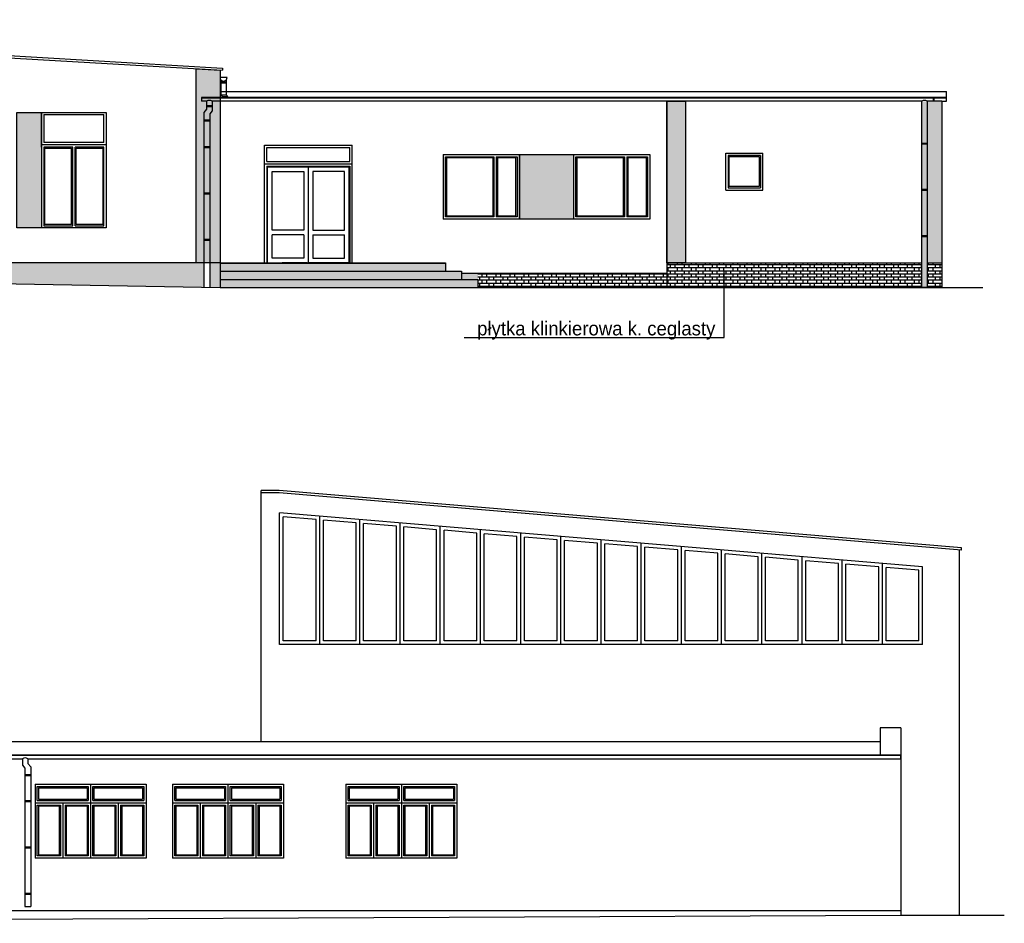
# Model space of a CAD drawing. Header units: millimetres. Extents: x -40063 to 512011, y 350190 to 687060.
# Tile 5 of 256: x -13138 to 8146, y 489309 to 508843. Entities that reach past the tile are written whole.
import ezdxf

# ---------------------------------------------------------------- set-up
doc = ezdxf.new("R2010")
doc.units = ezdxf.units.MM
for name, color, linetype in [('2D - Ogólne', 8, 'Continuous'), ('Konstrukcja - Ściany zew', 8, 'Continuous'), ('Opisy - Teksty', 8, 'Continuous')]:
    doc.layers.add(name, color=color, linetype=linetype)
doc.styles.add('GENERATED_STYLE_2', font='txt')
pattern_1 = [(0, (-2267103.366, 896171.49), (0, 67), []), (90, (-2267103.37, 896171.5), (-301.5, 0), [67, -67]), (90, (-2267002.87, 896171.5), (-301.5, 0), [67, -67]), (90, (-2266952.62, 896238.5), (-301.5, 0), [67, -67]), (90, (-2266852.12, 896238.5), (-301.5, 0), [67, -67])]

msp = doc.modelspace()

# ---------------------------------------------------------------- hatches: boundary and pattern name
at = {"layer": 'Konstrukcja - Ściany zew', "linetype": 'Continuous', "lineweight": 0}
for points in [[(-8806.37777, 503590.42866), (-9325.96203, 503590.42866), (-9325.96203, 507782.24194), (-8806.37777, 507751.60888)], [(853.62223, 503590.42866), (853.62223, 507080.42866), (1253.62223, 507080.42866), (1253.62223, 503590.42866)], [(6361.26016, 503590.42866), (6361.26016, 507080.42866), (6794.97512, 507080.42866), (6794.97512, 503590.42866)], [(-13197.0541, 506840.42866), (-12667.0541, 506840.42866), (-12667.0541, 504340.42866), (-13197.0541, 504340.42866)], [(-2336.37777, 505930.42866), (-1166.37777, 505930.42866), (-1166.37777, 504530.42866), (-2336.37777, 504530.42866)], [(-9156.81154, 503590.42866), (-26426.37777, 503590.42866), (-26426.37777, 503377.05709), (-9156.81154, 503056.92478)], [(-8806.37777, 503050.42866), (-9026.81154, 503050.42866), (-9026.81154, 503590.42866), (-8806.37777, 503590.42866)], [(-3934.57185, 503403.762), (-8806.37777, 503403.762), (-8806.37777, 503590.42866), (-3934.57185, 503590.42866)], [(6361.26016, 503590.42866), (6481.26016, 503590.42866), (6481.26016, 503050.42866), (6361.26016, 503050.42866)], [(-8806.37777, 503227.09533), (-3584.57185, 503227.09533), (-3584.57185, 503403.762), (-8806.37777, 503403.762)], [(-3234.57185, 503050.42866), (-8806.37777, 503050.42866), (-8806.37777, 503227.09533), (-3234.57185, 503227.09533)], [(-3234.57185, 503227.09533), (-3584.57185, 503227.09533), (-3584.57185, 503360.42866), (-3234.57185, 503360.42866)]]:
    msp.add_hatch(color=27, dxfattribs=at).paths.add_polyline_path(points)
at = {"layer": 'Konstrukcja - Ściany zew', "linetype": 'Continuous'}
h = msp.add_hatch(dxfattribs=at)
h.set_pattern_fill('Cegła___wiązanie_polskie', color=256, style=0, pattern_type=2)
h.set_pattern_definition(pattern_1)
h.paths.add_polyline_path([(6361.26016, 503590.42866), (853.62223, 503590.42866), (853.62223, 503050.42866), (6361.26016, 503050.42866)])
h = msp.add_hatch(dxfattribs=at)
h.set_pattern_fill('Cegła___wiązanie_polskie', color=256, style=0, pattern_type=2)
h.set_pattern_definition(pattern_1)
h.paths.add_polyline_path([(6481.26016, 503050.42866), (6794.97512, 503050.42866), (6794.97512, 503590.42866), (6481.26016, 503590.42866)])
h = msp.add_hatch(dxfattribs=at)
h.set_pattern_fill('Cegła___wiązanie_polskie', color=256, style=0, pattern_type=2)
h.set_pattern_definition(pattern_1)
h.paths.add_polyline_path([(853.62223, 503360.42866), (-3234.57185, 503360.42866), (-3234.57185, 503050.42866), (853.62223, 503050.42866)])

# ---------------------------------------------------------------- linework, layer by layer
at = {"layer": '2D - Ogólne', "linetype": 'Continuous'}
for p, q in [((6612.3298, 507080.42866), (6612.3298, 507150.42866)), ((6632.3298, 507080.42866), (6632.3298, 507150.42866)), ((6481.26016, 506170.28377), (6361.26016, 506170.28377)), ((6481.26016, 506150.28377), (6361.26016, 506150.28377)), ((-9156.81154, 506099.83669), (-9026.81154, 506099.83669)), ((-9156.81154, 506079.83669), (-9026.81154, 506079.83669)), ((-9156.81154, 505099.83669), (-9026.81154, 505099.83669)), ((-9156.81154, 505079.83669), (-9026.81154, 505079.83669)), ((6481.26016, 505170.28377), (6361.26016, 505170.28377)), ((6481.26016, 505150.28377), (6361.26016, 505150.28377)), ((-9156.81154, 504099.83669), (-9026.81154, 504099.83669)), ((-9156.81154, 504079.83669), (-9026.81154, 504079.83669)), ((6481.26016, 504170.28377), (6361.26016, 504170.28377)), ((6481.26016, 504150.28377), (6361.26016, 504150.28377)), ((-12899.70992, 491954.32281), (-13029.70992, 491954.32281)), ((-12899.70992, 491934.32281), (-13029.70992, 491934.32281)), ((-12899.70992, 490954.32281), (-13029.70992, 490954.32281)), ((-12899.70992, 490934.32281), (-13029.70992, 490934.32281)), ((-12899.70992, 489954.32281), (-13029.70992, 489954.32281)), ((-12899.70992, 489934.32281), (-13029.70992, 489934.32281))]:
    msp.add_line(p, q, dxfattribs=at)
at = {"layer": '2D - Ogólne', "linetype": 'Continuous', "flags": 128}
msp.add_lwpolyline([(6481.26016, 507080.42866), (6481.26016, 503050.42866), (6361.26016, 503050.42866), (6361.26016, 507080.42866)], dxfattribs=at)
at = {"layer": '2D - Ogólne', "linetype": 'Continuous'}
for centre, radius, start, end in [((-8731.37777, 507590.41932), 75, 179.992862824, 0), ((-9037.07852, 506991.94408), 106.90894, 55.859424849, 124.140575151), ((6421.26016, 506991.94408), 106.90894, 55.859424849, 124.140575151), ((-13019.44295, 492776.4302), 106.90894, 55.859424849, 124.140575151)]:
    msp.add_arc(centre, radius, start, end, dxfattribs=at)
at = {"layer": 'Konstrukcja - Ściany zew', "linetype": 'Continuous'}
for p, q in [((-26476.37777, 508843.37651), (-8756.37777, 507798.66104)), ((-26476.37777, 508793.37651), (-8756.37777, 507748.66104)), ((-8806.37777, 507751.60888), (-8806.37777, 507160.42866)), ((-8756.37777, 507798.66104), (-8756.37777, 507748.66104)), ((-8656.37777, 507590.41932), (-8806.37777, 507590.42866)), ((-8791.37777, 507545.41932), (-8791.37777, 507217.43131)), ((-8671.37777, 507491.26249), (-8791.37777, 507491.26249)), ((-8671.37777, 507471.26249), (-8791.37777, 507471.26249)), ((-8671.37777, 507545.41932), (-8671.37777, 507217.43131)), ((-8806.37777, 507289.50753), (6894.97512, 507289.50753)), ((-8791.37777, 507217.43131), (-8671.37777, 507217.43131)), ((-8791.37777, 507217.43131), (-8755.59355, 507181.64709)), ((-8671.37777, 507217.43131), (-8635.59355, 507181.64709)), ((6894.97512, 507160.42866), (6894.97512, 507289.50753)), ((6894.97512, 507160.42866), (-9208.8522, 507160.42866)), ((-9208.8522, 507160.42866), (-9208.8522, 507080.42866)), ((6894.97512, 507150.42866), (-9208.8522, 507150.42866)), ((-9097.07852, 507080.42866), (-9208.8522, 507080.42866)), ((-9097.07852, 507080.42866), (-9097.07852, 506910.29719)), ((-8977.07852, 507080.42866), (-8977.07852, 506869.6983)), ((6361.26016, 507080.42866), (-8977.07852, 507080.42866)), ((-8806.37777, 507080.42866), (-8806.37777, 503590.42866)), ((-8755.59355, 507181.64709), (-8635.59355, 507181.64709)), ((853.62223, 507080.42866), (853.62223, 503590.42866)), ((6794.97512, 507080.42866), (6481.26016, 507080.42866)), ((6794.97512, 507080.42866), (6794.97512, 503590.42866)), ((6794.97512, 507080.42866), (6894.97512, 507080.42866)), ((6894.97512, 507080.42866), (6894.97512, 507160.42866)), ((-12667.0541, 506840.42866), (-11267.0541, 506840.42866)), ((-12667.0541, 506790.42866), (-12667.0541, 506840.42866)), ((-12667.0541, 506090.42866), (-12667.0541, 506790.42866)), ((-12617.0541, 506790.42866), (-12617.0541, 506190.42866)), ((-12617.0541, 506790.42866), (-11317.0541, 506790.42866)), ((-11317.0541, 506190.42866), (-11317.0541, 506790.42866)), ((-11267.0541, 506840.42866), (-11267.0541, 506790.42866)), ((-11267.0541, 506790.42866), (-11267.0541, 506090.42866)), ((-9097.07852, 506910.29719), (-9156.81154, 506834.42662)), ((-9156.81154, 506834.42662), (-9156.81154, 503056.92478)), ((-8977.07852, 506981.27184), (-9097.07852, 506981.27184)), ((-8977.07852, 506961.27184), (-9097.07852, 506961.27184)), ((-8977.07852, 506869.6983), (-9026.81154, 506804.61214)), ((-9026.81154, 506804.61214), (-9026.81154, 503054.51493)), ((-9026.81154, 506671.58804), (-9156.81154, 506671.58804)), ((-9026.81154, 506651.58804), (-9156.81154, 506651.58804)), ((-11267.0541, 506140.42866), (-12667.0541, 506140.42866)), ((-11317.0541, 506190.42866), (-12617.0541, 506190.42866)), ((-12667.0541, 506090.42866), (-12667.0541, 504340.42866)), ((-12617.0541, 506090.42866), (-12617.0541, 504390.42866)), ((-11992.0541, 506090.42866), (-12617.0541, 506090.42866)), ((-12592.0541, 504415.42866), (-12592.0541, 506065.42866)), ((-12592.0541, 506065.42866), (-12017.0541, 506065.42866)), ((-12017.0541, 504415.42866), (-12017.0541, 506065.42866)), ((-11992.0541, 504390.42866), (-11992.0541, 506090.42866)), ((-11942.0541, 504390.42866), (-11942.0541, 506090.42866)), ((-11317.0541, 506090.42866), (-11942.0541, 506090.42866)), ((-11917.0541, 506065.42866), (-11342.0541, 506065.42866)), ((-11917.0541, 504415.42866), (-11917.0541, 506065.42866)), ((-11342.0541, 506065.42866), (-11342.0541, 504415.42866)), ((-11317.0541, 504390.42866), (-11317.0541, 506090.42866)), ((-11267.0541, 506090.42866), (-11267.0541, 504340.42866)), ((-7847.37777, 505727.42866), (-7847.37777, 506127.42866)), ((-7847.37777, 506127.42866), (-5949.37777, 506127.42866)), ((-7797.37777, 506077.42866), (-5999.37777, 506077.42866)), ((-7797.37777, 505777.42866), (-7797.37777, 506077.42866)), ((-5999.37777, 505777.42866), (-5999.37777, 506077.42866)), ((-5949.37777, 505727.42866), (-5949.37777, 506127.42866)), ((-3986.37777, 505930.42866), (-2336.37777, 505930.42866)), ((-3986.37777, 505930.42866), (-3986.37777, 504530.42866)), ((-2336.37777, 505930.42866), (-2336.37777, 504530.42866)), ((-1166.37777, 505930.42866), (483.62223, 505930.42866)), ((-1166.37777, 505930.42866), (-1166.37777, 504530.42866)), ((483.62223, 505930.42866), (483.62223, 504530.42866)), ((2123.62223, 505960.42866), (2923.62223, 505960.42866)), ((2123.62223, 505160.42866), (2123.62223, 505960.42866)), ((2923.62223, 505160.42866), (2923.62223, 505960.42866)), ((6794.97512, 506090.42866), (6794.97512, 503590.42866)), ((-7847.37777, 503590.42866), (-7847.37777, 505727.42866)), ((-7847.37777, 505727.42866), (-5949.37777, 505727.42866)), ((-7797.37777, 505777.42866), (-5999.37777, 505777.42866)), ((-5949.37777, 503590.42866), (-5949.37777, 505727.42866)), ((-3936.37777, 504580.42866), (-3936.37777, 505880.42866)), ((-3936.37777, 505880.42866), (-2886.37777, 505880.42866)), ((-3911.37777, 505855.42866), (-3911.37777, 504605.42866)), ((-2911.37777, 505855.42866), (-3911.37777, 505855.42866)), ((-2911.37777, 505855.42866), (-2911.37777, 504605.42866)), ((-2886.37777, 505880.42866), (-2886.37777, 504580.42866)), ((-2836.37777, 505880.42866), (-2836.37777, 504580.42866)), ((-2836.37777, 505880.42866), (-2386.37777, 505880.42866)), ((-2811.37777, 505855.42866), (-2811.37777, 504605.42866)), ((-2411.37777, 505855.42866), (-2811.37777, 505855.42866)), ((-2411.37777, 504605.42866), (-2411.37777, 505855.42866)), ((-2386.37777, 505880.42866), (-2386.37777, 504580.42866)), ((-1116.37777, 504580.42866), (-1116.37777, 505880.42866)), ((-1116.37777, 505880.42866), (-66.37777, 505880.42866)), ((-1091.37777, 505855.42866), (-1091.37777, 504605.42866)), ((-91.37777, 505855.42866), (-1091.37777, 505855.42866)), ((-91.37777, 505855.42866), (-91.37777, 504605.42866)), ((-66.37777, 505880.42866), (-66.37777, 504580.42866)), ((-16.37777, 505880.42866), (-16.37777, 504580.42866)), ((-16.37777, 505880.42866), (433.62223, 505880.42866)), ((8.62223, 505855.42866), (8.62223, 504605.42866)), ((408.62223, 505855.42866), (8.62223, 505855.42866)), ((408.62223, 504605.42866), (408.62223, 505855.42866)), ((433.62223, 505880.42866), (433.62223, 504580.42866)), ((2173.62223, 505910.42866), (2173.62223, 505210.42866)), ((2873.62223, 505910.42866), (2173.62223, 505910.42866)), ((2198.62223, 505235.42866), (2198.62223, 505885.42866)), ((2198.62223, 505885.42866), (2848.62223, 505885.42866)), ((2848.62223, 505885.42866), (2848.62223, 505235.42866)), ((2873.62223, 505910.42866), (2873.62223, 505210.42866)), ((-7797.37777, 505677.42866), (-7797.37777, 503590.42866)), ((-7797.37777, 505677.42866), (-7785.37777, 505665.42866)), ((-7797.37777, 505677.42866), (-5999.37777, 505677.42866)), ((-7785.37777, 505665.42866), (-7785.37777, 503590.42866)), ((-7785.37777, 505665.42866), (-6011.37777, 505665.42866)), ((-6898.37777, 505662.42866), (-7782.37777, 505662.42866)), ((-7782.37777, 505662.42866), (-7782.37777, 505650.42866)), ((-7782.37777, 503590.42866), (-7782.37777, 505650.42866)), ((-7682.37777, 505562.42866), (-6998.37777, 505562.42866)), ((-7682.37777, 504290.42866), (-7682.37777, 505562.42866)), ((-6998.37777, 505562.42866), (-6998.37777, 504290.42866)), ((-6898.37777, 503602.42866), (-6898.37777, 505662.42866)), ((-6898.37777, 505662.42866), (-6014.37777, 505662.42866)), ((-6114.37777, 505562.42866), (-6798.37777, 505562.42866)), ((-6798.37777, 505562.42866), (-6798.37777, 504290.42866)), ((-6114.37777, 504290.42866), (-6114.37777, 505562.42866)), ((-6014.37777, 505662.42866), (-6014.37777, 505650.42866)), ((-6014.37777, 503590.42866), (-6014.37777, 505650.42866)), ((-5999.37777, 505677.42866), (-6011.37777, 505665.42866)), ((-6011.37777, 505665.42866), (-6011.37777, 503590.42866)), ((-5999.37777, 505677.42866), (-5999.37777, 503590.42866)), ((2123.62223, 505160.42866), (2923.62223, 505160.42866)), ((2173.62223, 505210.42866), (2873.62223, 505210.42866)), ((2848.62223, 505235.42866), (2198.62223, 505235.42866)), ((-2336.37777, 504530.42866), (-3986.37777, 504530.42866)), ((-2886.37777, 504580.42866), (-3936.37777, 504580.42866)), ((-3911.37777, 504605.42866), (-2911.37777, 504605.42866)), ((-2386.37777, 504580.42866), (-2836.37777, 504580.42866)), ((-2811.37777, 504605.42866), (-2411.37777, 504605.42866)), ((483.62223, 504530.42866), (-1166.37777, 504530.42866)), ((-66.37777, 504580.42866), (-1116.37777, 504580.42866)), ((-1091.37777, 504605.42866), (-91.37777, 504605.42866)), ((433.62223, 504580.42866), (-16.37777, 504580.42866)), ((8.62223, 504605.42866), (408.62223, 504605.42866)), ((-11267.0541, 504340.42866), (-12667.0541, 504340.42866)), ((-12617.0541, 504390.42866), (-11992.0541, 504390.42866)), ((-12017.0541, 504415.42866), (-12592.0541, 504415.42866)), ((-11942.0541, 504390.42866), (-11317.0541, 504390.42866)), ((-11342.0541, 504415.42866), (-11917.0541, 504415.42866)), ((-6998.37777, 504290.42866), (-7682.37777, 504290.42866)), ((-6798.37777, 504290.42866), (-6114.37777, 504290.42866)), ((-6998.37777, 504190.42866), (-7682.37777, 504190.42866)), ((-7682.37777, 503690.42866), (-7682.37777, 504190.42866)), ((-6998.37777, 504190.42866), (-6998.37777, 503690.42866)), ((-6798.37777, 504190.42866), (-6114.37777, 504190.42866)), ((-6798.37777, 504190.42866), (-6798.37777, 503690.42866)), ((-6114.37777, 503690.42866), (-6114.37777, 504190.42866)), ((-9156.81154, 503590.42866), (-26426.37777, 503590.42866)), ((-8806.37777, 503590.42866), (-9026.81154, 503590.42866)), ((-8806.37777, 503590.42866), (-7523.37777, 503590.42866)), ((-8806.37777, 503590.42866), (-8806.37777, 503050.42866)), ((-8806.37777, 503580.42866), (-3934.57185, 503580.42866)), ((-6998.37777, 503690.42866), (-7682.37777, 503690.42866)), ((-7523.37777, 503590.42866), (-7473.37777, 503590.42866)), ((-7473.37777, 503590.42866), (-7461.37777, 503590.42866)), ((-7446.37777, 503590.42866), (-7461.37777, 503590.42866)), ((-6926.37777, 503590.42866), (-7446.37777, 503590.42866)), ((-6926.37777, 503590.42866), (-6898.37777, 503590.42866)), ((-6014.37777, 503590.42866), (-6898.37777, 503590.42866)), ((-6798.37777, 503690.42866), (-6114.37777, 503690.42866)), ((-6014.37777, 503590.42866), (-6011.37777, 503590.42866)), ((-6011.37777, 503590.42866), (-5999.37777, 503590.42866)), ((-5999.37777, 503590.42866), (-5949.37777, 503590.42866)), ((-5949.37777, 503590.42866), (-3934.57185, 503590.42866)), ((-3934.57185, 503590.42866), (-3934.57185, 503403.762)), ((853.62223, 503590.42866), (6361.26016, 503590.42866)), ((853.62223, 503590.42866), (853.62223, 503050.42866)), ((6481.26016, 503590.42866), (6794.97512, 503590.42866)), ((6794.97512, 503590.42866), (6794.97512, 503050.42866)), ((-26426.37777, 503377.05709), (-8806.37777, 503050.42866)), ((-8806.37777, 503403.762), (-3934.57185, 503403.762)), ((-3934.57185, 503403.762), (-3584.57185, 503403.762)), ((-3584.57185, 503403.762), (-3584.57185, 503227.09533)), ((2091.00904, 501974.71927), (2091.00904, 503395.20113)), ((-8806.37777, 503227.09533), (-3934.57185, 503227.09533)), ((-3934.57185, 503227.09533), (-3584.57185, 503227.09533)), ((-3584.57185, 503360.42866), (853.62223, 503360.42866)), ((-3584.57185, 503227.09533), (-3234.57185, 503227.09533)), ((-3234.57185, 503227.09533), (-3234.57185, 503050.42866)), ((-8806.37777, 503050.42866), (-3934.57185, 503050.42866)), ((-8806.37777, 503050.42866), (7682.56473, 503050.42866)), ((-3529.98083, 501974.71927), (2091.00904, 501974.71927)), ((-7921.08642, 493234.91479), (-7921.08642, 498667.38561)), ((-7531.08642, 498667.38561), (-7921.08642, 498667.38561)), ((-7531.08642, 498617.38561), (-7921.08642, 498617.38561)), ((7218.91358, 497427.89185), (-7531.08642, 498667.38561)), ((7218.91358, 497377.89185), (-7531.08642, 498617.38561)), ((6378.91358, 497015.70691), (-7521.08642, 498183.77222)), ((-7521.08642, 495332.63005), (-7521.08642, 498183.77222)), ((-7441.08642, 495412.63005), (-7441.08642, 498096.76758)), ((-6732.33642, 498037.20885), (-7441.08642, 498096.76758)), ((-6652.33642, 495332.63005), (-6652.33642, 498110.76814)), ((-6732.33642, 495412.63005), (-6732.33642, 498037.20885)), ((-6652.33642, 495412.63005), (-6652.33642, 498030.48617)), ((-6652.33642, 495332.63005), (-6652.33642, 498030.48617)), ((-6572.33642, 495412.63005), (-6572.33642, 498023.76349)), ((-5863.58642, 497964.20477), (-6572.33642, 498023.76349)), ((-5863.58642, 495412.63005), (-5863.58642, 497964.20477)), ((-5783.58642, 495332.63005), (-5783.58642, 498037.76406)), ((-5783.58642, 495332.63005), (-5783.58642, 497957.48209)), ((-5783.58642, 495412.63005), (-5783.58642, 497957.48209)), ((-5783.58642, 495332.63005), (-5783.58642, 497957.48209)), ((-5703.58642, 495412.63005), (-5703.58642, 497950.75941)), ((-4994.83642, 497891.20069), (-5703.58642, 497950.75941)), ((-4994.83642, 495412.63005), (-4994.83642, 497891.20069)), ((-4914.83642, 495332.63005), (-4914.83642, 497964.75998)), ((-4914.83642, 495332.63005), (-4914.83642, 497884.47801)), ((-4914.83642, 495412.63005), (-4914.83642, 497884.47801)), ((-4914.83642, 495332.63005), (-4914.83642, 497884.47801)), ((-4834.83642, 495412.63005), (-4834.83642, 497877.75533)), ((-4126.08642, 497818.1966), (-4834.83642, 497877.75533)), ((-4046.08642, 495332.63005), (-4046.08642, 497891.75589)), ((-4126.08642, 495412.63005), (-4126.08642, 497818.1966)), ((-4046.08642, 495332.63005), (-4046.08642, 497811.47393)), ((-4046.08642, 495412.63005), (-4046.08642, 497811.47393)), ((-4046.08642, 495332.63005), (-4046.08642, 497811.47393)), ((-3966.08642, 495412.63005), (-3966.08642, 497804.75125)), ((-3257.33642, 497745.19252), (-3966.08642, 497804.75125)), ((-3257.33642, 495412.63005), (-3257.33642, 497745.19252)), ((-3177.33642, 495332.63005), (-3177.33642, 497818.75181)), ((-3177.33642, 495332.63005), (-3177.33642, 497738.46984)), ((-3177.33642, 495412.63005), (-3177.33642, 497738.46984)), ((-3177.33642, 495332.63005), (-3177.33642, 497738.46984)), ((-3097.33642, 495412.63005), (-3097.33642, 497731.74717)), ((-2388.58642, 497672.18844), (-3097.33642, 497731.74717)), ((-2388.58642, 495412.63005), (-2388.58642, 497672.18844)), ((-2308.58642, 495332.63005), (-2308.58642, 497745.74773)), ((-2308.58642, 495332.63005), (-2308.58642, 497665.46576)), ((-2308.58642, 495412.63005), (-2308.58642, 497665.46576)), ((-2308.58642, 495332.63005), (-2308.58642, 497665.46576)), ((-2228.58642, 495412.63005), (-2228.58642, 497658.74308)), ((-1519.83642, 497599.18436), (-2228.58642, 497658.74308)), ((-1439.83642, 495332.63005), (-1439.83642, 497672.74365)), ((-1519.83642, 495412.63005), (-1519.83642, 497599.18436)), ((-1439.83642, 495332.63005), (-1439.83642, 497592.46168)), ((-1439.83642, 495412.63005), (-1439.83642, 497592.46168)), ((-1439.83642, 495332.63005), (-1439.83642, 497592.46168)), ((-1359.83642, 495412.63005), (-1359.83642, 497585.739)), ((-651.08642, 497526.18028), (-1359.83642, 497585.739)), ((-651.08642, 495412.63005), (-651.08642, 497526.18028)), ((-571.08642, 495332.63005), (-571.08642, 497599.73957)), ((-571.08642, 495332.63005), (-571.08642, 497519.4576)), ((-571.08642, 495412.63005), (-571.08642, 497519.4576)), ((-571.08642, 495332.63005), (-571.08642, 497519.4576)), ((-491.08642, 495412.63005), (-491.08642, 497512.73492)), ((217.66358, 497453.1762), (-491.08642, 497512.73492)), ((217.66358, 495412.63005), (217.66358, 497453.1762)), ((297.66358, 495332.63005), (297.66358, 497526.73549)), ((297.66358, 495332.63005), (297.66358, 497446.45352)), ((297.66358, 495412.63005), (297.66358, 497446.45352)), ((297.66358, 495332.63005), (297.66358, 497446.45352)), ((377.66358, 495412.63005), (377.66358, 497439.73084)), ((1086.41358, 497380.17211), (377.66358, 497439.73084)), ((1166.41358, 495332.63005), (1166.41358, 497453.7314)), ((7218.91358, 497377.89185), (7218.91358, 497427.89185)), ((1086.41358, 495412.63005), (1086.41358, 497380.17211)), ((1166.41358, 495332.63005), (1166.41358, 497373.44943)), ((1166.41358, 495412.63005), (1166.41358, 497373.44943)), ((1166.41358, 495332.63005), (1166.41358, 497373.44943)), ((1246.41358, 495412.63005), (1246.41358, 497366.72676)), ((1955.16358, 497307.16803), (1246.41358, 497366.72676)), ((1955.16358, 495412.63005), (1955.16358, 497307.16803)), ((2035.16358, 495332.63005), (2035.16358, 497380.72732)), ((2035.16358, 495332.63005), (2035.16358, 497300.44535)), ((2035.16358, 495412.63005), (2035.16358, 497300.44535)), ((2035.16358, 495332.63005), (2035.16358, 497300.44535)), ((2115.16358, 495412.63005), (2115.16358, 497293.72267)), ((2823.91358, 497234.16395), (2115.16358, 497293.72267)), ((2823.91358, 495412.63005), (2823.91358, 497234.16395)), ((2903.91358, 495332.63005), (2903.91358, 497307.72324)), ((2903.91358, 495332.63005), (2903.91358, 497227.44127)), ((2903.91358, 495412.63005), (2903.91358, 497227.44127)), ((2903.91358, 495332.63005), (2903.91358, 497227.44127)), ((2983.91358, 495412.63005), (2983.91358, 497220.71859)), ((3692.66358, 497161.15987), (2983.91358, 497220.71859)), ((3772.66358, 495332.63005), (3772.66358, 497234.71916)), ((7168.91358, 497377.89185), (7168.91358, 489482.09352)), ((-7521.08642, 495332.63005), (-7521.08642, 497015.70691)), ((3692.66358, 495412.63005), (3692.66358, 497161.15987)), ((3772.66358, 495332.63005), (3772.66358, 497154.43719)), ((3772.66358, 495412.63005), (3772.66358, 497154.43719)), ((3772.66358, 495332.63005), (3772.66358, 497154.43719)), ((3852.66358, 495412.63005), (3852.66358, 497147.71451)), ((4561.41358, 497088.15579), (3852.66358, 497147.71451)), ((4561.41358, 495412.63005), (4561.41358, 497088.15579)), ((4641.41358, 495332.63005), (4641.41358, 497161.71508)), ((4641.41358, 495332.63005), (4641.41358, 497081.43311)), ((4641.41358, 495412.63005), (4641.41358, 497081.43311)), ((4641.41358, 495332.63005), (4641.41358, 497081.43311)), ((4721.41358, 495412.63005), (4721.41358, 497074.71043)), ((5430.16358, 497015.1517), (4721.41358, 497074.71043)), ((5430.16358, 495412.63005), (5430.16358, 497015.1517)), ((5510.16358, 495332.63005), (5510.16358, 497088.71099)), ((5510.16358, 495332.63005), (5510.16358, 497008.42903)), ((5510.16358, 495412.63005), (5510.16358, 497008.42903)), ((5510.16358, 495332.63005), (5510.16358, 497008.42903)), ((5590.16358, 495412.63005), (5590.16358, 497001.70635)), ((6298.91358, 496942.14762), (5590.16358, 497001.70635)), ((6378.91358, 495332.63005), (6378.91358, 497015.70691)), ((6298.91358, 495412.63005), (6298.91358, 496942.14762)), ((6378.91358, 495332.63005), (-7521.08642, 495332.63005)), ((-6732.33642, 495412.63005), (-7441.08642, 495412.63005)), ((-5863.58642, 495412.63005), (-6572.33642, 495412.63005)), ((-4994.83642, 495412.63005), (-5703.58642, 495412.63005)), ((-4126.08642, 495412.63005), (-4834.83642, 495412.63005)), ((-3257.33642, 495412.63005), (-3966.08642, 495412.63005)), ((-2388.58642, 495412.63005), (-3097.33642, 495412.63005)), ((-1519.83642, 495412.63005), (-2228.58642, 495412.63005)), ((-651.08642, 495412.63005), (-1359.83642, 495412.63005)), ((217.66358, 495412.63005), (-491.08642, 495412.63005)), ((1086.41358, 495412.63005), (377.66358, 495412.63005)), ((1955.16358, 495412.63005), (1246.41358, 495412.63005)), ((2823.91358, 495412.63005), (2115.16358, 495412.63005)), ((3692.66358, 495412.63005), (2983.91358, 495412.63005)), ((4561.41358, 495412.63005), (3852.66358, 495412.63005)), ((5430.16358, 495412.63005), (4721.41358, 495412.63005)), ((6298.91358, 495412.63005), (5590.16358, 495412.63005)), ((5912.47503, 493533.05806), (5462.47503, 493533.05806)), ((5462.47503, 493533.05806), (5462.47503, 492934.91479)), ((5912.47503, 493533.05806), (5912.47503, 489484.91479)), ((5462.47503, 493234.91479), (-22944.18457, 493234.91479)), ((5912.47503, 492944.91479), (-22944.18457, 492944.91479)), ((5912.47503, 492864.91479), (5912.47503, 492944.91479)), ((5912.47503, 492934.91479), (-22944.18457, 492934.91479)), ((-22622.79497, 492864.91479), (-13079.44295, 492864.91479)), ((-13079.44295, 492864.91479), (-13079.44295, 492724.18443)), ((-12959.44295, 492864.91479), (-12959.44295, 492764.78331)), ((-12959.44295, 492864.91479), (5912.47503, 492864.91479)), ((-12959.44295, 492764.78331), (-12899.70992, 492688.91274)), ((-13079.44295, 492724.18443), (-13029.70992, 492659.09827)), ((-13029.70992, 492659.09827), (-13029.70992, 489668.85285)), ((-13029.70992, 492526.07416), (-12899.70992, 492526.07416)), ((-12899.70992, 492688.91274), (-12899.70992, 489668.85285)), ((-13029.70992, 492506.07416), (-12899.70992, 492506.07416)), ((-12807.07663, 492314.91479), (-12807.07663, 490714.91479)), ((-12807.07663, 492314.91479), (-11607.07663, 492314.91479)), ((-11607.07663, 492314.91479), (-11607.07663, 490714.91479)), ((-11607.07663, 492314.91479), (-10407.07663, 492314.91479)), ((-10407.07663, 492314.91479), (-10407.07663, 490714.91479)), ((-9837.05313, 492314.91479), (-9837.05313, 490714.91479)), ((-9837.05313, 492314.91479), (-8637.05313, 492314.91479)), ((-8637.05313, 492314.91479), (-8637.05313, 490714.91479)), ((-8637.05313, 492314.91479), (-7437.05313, 492314.91479)), ((-7437.05313, 492314.91479), (-7437.05313, 490714.91479)), ((-6087.54847, 492314.91479), (-6087.54847, 490714.91479)), ((-6087.54847, 492314.91479), (-4887.54847, 492314.91479)), ((-4887.54847, 492314.91479), (-4887.54847, 490714.91479)), ((-4887.54847, 492314.91479), (-3687.54847, 492314.91479)), ((-3687.54847, 492314.91479), (-3687.54847, 490714.91479)), ((-12757.07663, 491964.91479), (-12757.07663, 492264.91479)), ((-12757.07663, 492264.91479), (-11657.07663, 492264.91479)), ((-12732.07663, 492239.91479), (-12732.07663, 491989.91479)), ((-12732.07663, 492239.91479), (-11682.07663, 492239.91479)), ((-11682.07663, 492239.91479), (-11682.07663, 491989.91479)), ((-11657.07663, 492264.91479), (-11657.07663, 491964.91479)), ((-11557.07663, 491964.91479), (-11557.07663, 492264.91479)), ((-11557.07663, 492264.91479), (-10457.07663, 492264.91479)), ((-11532.07663, 492239.91479), (-11532.07663, 491989.91479)), ((-11532.07663, 492239.91479), (-10482.07663, 492239.91479)), ((-10482.07663, 492239.91479), (-10482.07663, 491989.91479)), ((-10457.07663, 492264.91479), (-10457.07663, 491964.91479)), ((-9787.05313, 491964.91479), (-9787.05313, 492264.91479)), ((-9787.05313, 492264.91479), (-8687.05313, 492264.91479)), ((-9762.05313, 492239.91479), (-9762.05313, 491989.91479)), ((-9762.05313, 492239.91479), (-8712.05313, 492239.91479)), ((-8712.05313, 492239.91479), (-8712.05313, 491989.91479)), ((-8687.05313, 492264.91479), (-8687.05313, 491964.91479)), ((-8587.05313, 491964.91479), (-8587.05313, 492264.91479)), ((-8587.05313, 492264.91479), (-7487.05313, 492264.91479)), ((-8562.05313, 492239.91479), (-8562.05313, 491989.91479)), ((-8562.05313, 492239.91479), (-7512.05313, 492239.91479)), ((-7512.05313, 492239.91479), (-7512.05313, 491989.91479)), ((-7487.05313, 492264.91479), (-7487.05313, 491964.91479)), ((-6037.54847, 491964.91479), (-6037.54847, 492264.91479)), ((-6037.54847, 492264.91479), (-4937.54847, 492264.91479)), ((-6012.54847, 492239.91479), (-6012.54847, 491989.91479)), ((-6012.54847, 492239.91479), (-4962.54847, 492239.91479)), ((-4962.54847, 492239.91479), (-4962.54847, 491989.91479)), ((-4937.54847, 492264.91479), (-4937.54847, 491964.91479)), ((-4837.54847, 491964.91479), (-4837.54847, 492264.91479)), ((-4837.54847, 492264.91479), (-3737.54847, 492264.91479)), ((-4812.54847, 492239.91479), (-4812.54847, 491989.91479)), ((-4812.54847, 492239.91479), (-3762.54847, 492239.91479)), ((-3762.54847, 492239.91479), (-3762.54847, 491989.91479)), ((-3737.54847, 492264.91479), (-3737.54847, 491964.91479)), ((-12807.07663, 491914.91479), (-11607.07663, 491914.91479)), ((-12757.07663, 491964.91479), (-11657.07663, 491964.91479)), ((-12732.07663, 491989.91479), (-11682.07663, 491989.91479)), ((-12207.07663, 491914.91479), (-12207.07663, 490714.91479)), ((-11607.07663, 491914.91479), (-10407.07663, 491914.91479)), ((-11557.07663, 491964.91479), (-10457.07663, 491964.91479)), ((-11532.07663, 491989.91479), (-10482.07663, 491989.91479)), ((-11007.07663, 491914.91479), (-11007.07663, 490714.91479)), ((-9837.05313, 491914.91479), (-8637.05313, 491914.91479)), ((-9787.05313, 491964.91479), (-8687.05313, 491964.91479)), ((-9762.05313, 491989.91479), (-8712.05313, 491989.91479)), ((-9237.05313, 491914.91479), (-9237.05313, 490714.91479)), ((-8637.05313, 491914.91479), (-7437.05313, 491914.91479)), ((-8587.05313, 491964.91479), (-7487.05313, 491964.91479)), ((-8562.05313, 491989.91479), (-7512.05313, 491989.91479)), ((-8037.05313, 491914.91479), (-8037.05313, 490714.91479)), ((-6087.54847, 491914.91479), (-4887.54847, 491914.91479)), ((-6037.54847, 491964.91479), (-4937.54847, 491964.91479)), ((-6012.54847, 491989.91479), (-4962.54847, 491989.91479)), ((-5487.54847, 491914.91479), (-5487.54847, 490714.91479)), ((-4887.54847, 491914.91479), (-3687.54847, 491914.91479)), ((-4837.54847, 491964.91479), (-3737.54847, 491964.91479)), ((-4812.54847, 491989.91479), (-3762.54847, 491989.91479)), ((-4287.54847, 491914.91479), (-4287.54847, 490714.91479)), ((-12757.07663, 491864.91479), (-12257.07663, 491864.91479)), ((-12757.07663, 490764.91479), (-12757.07663, 491864.91479)), ((-12282.07663, 491839.91479), (-12732.07663, 491839.91479)), ((-12732.07663, 491839.91479), (-12732.07663, 490789.91479)), ((-12282.07663, 491839.91479), (-12282.07663, 490789.91479)), ((-12257.07663, 491864.91479), (-12257.07663, 490764.91479)), ((-12157.07663, 491864.91479), (-11657.07663, 491864.91479)), ((-12157.07663, 491864.91479), (-12157.07663, 490764.91479)), ((-11682.07663, 491839.91479), (-12132.07663, 491839.91479)), ((-12132.07663, 491839.91479), (-12132.07663, 490789.91479)), ((-11682.07663, 491839.91479), (-11682.07663, 490789.91479)), ((-11657.07663, 491864.91479), (-11657.07663, 490764.91479)), ((-11557.07663, 491864.91479), (-11057.07663, 491864.91479)), ((-11557.07663, 490764.91479), (-11557.07663, 491864.91479)), ((-11082.07663, 491839.91479), (-11532.07663, 491839.91479)), ((-11532.07663, 491839.91479), (-11532.07663, 490789.91479)), ((-11082.07663, 491839.91479), (-11082.07663, 490789.91479)), ((-11057.07663, 491864.91479), (-11057.07663, 490764.91479)), ((-10957.07663, 491864.91479), (-10457.07663, 491864.91479)), ((-10957.07663, 491864.91479), (-10957.07663, 490764.91479)), ((-10482.07663, 491839.91479), (-10932.07663, 491839.91479)), ((-10932.07663, 491839.91479), (-10932.07663, 490789.91479)), ((-10482.07663, 491839.91479), (-10482.07663, 490789.91479)), ((-10457.07663, 491864.91479), (-10457.07663, 490764.91479)), ((-9787.05313, 491864.91479), (-9287.05313, 491864.91479)), ((-9787.05313, 490764.91479), (-9787.05313, 491864.91479)), ((-9312.05313, 491839.91479), (-9762.05313, 491839.91479)), ((-9762.05313, 491839.91479), (-9762.05313, 490789.91479)), ((-9312.05313, 491839.91479), (-9312.05313, 490789.91479)), ((-9287.05313, 491864.91479), (-9287.05313, 490764.91479)), ((-9187.05313, 491864.91479), (-8687.05313, 491864.91479)), ((-9187.05313, 491864.91479), (-9187.05313, 490764.91479)), ((-8712.05313, 491839.91479), (-9162.05313, 491839.91479)), ((-9162.05313, 491839.91479), (-9162.05313, 490789.91479)), ((-8712.05313, 491839.91479), (-8712.05313, 490789.91479)), ((-8687.05313, 491864.91479), (-8687.05313, 490764.91479)), ((-8587.05313, 491864.91479), (-8087.05313, 491864.91479)), ((-8587.05313, 490764.91479), (-8587.05313, 491864.91479)), ((-8112.05313, 491839.91479), (-8562.05313, 491839.91479)), ((-8562.05313, 491839.91479), (-8562.05313, 490789.91479)), ((-8112.05313, 491839.91479), (-8112.05313, 490789.91479)), ((-8087.05313, 491864.91479), (-8087.05313, 490764.91479)), ((-7987.05313, 491864.91479), (-7487.05313, 491864.91479)), ((-7987.05313, 491864.91479), (-7987.05313, 490764.91479)), ((-7512.05313, 491839.91479), (-7962.05313, 491839.91479)), ((-7962.05313, 491839.91479), (-7962.05313, 490789.91479)), ((-7512.05313, 491839.91479), (-7512.05313, 490789.91479)), ((-7487.05313, 491864.91479), (-7487.05313, 490764.91479)), ((-6037.54847, 491864.91479), (-5537.54847, 491864.91479)), ((-6037.54847, 490764.91479), (-6037.54847, 491864.91479)), ((-5562.54847, 491839.91479), (-6012.54847, 491839.91479)), ((-6012.54847, 491839.91479), (-6012.54847, 490789.91479)), ((-5562.54847, 491839.91479), (-5562.54847, 490789.91479)), ((-5537.54847, 491864.91479), (-5537.54847, 490764.91479)), ((-5437.54847, 491864.91479), (-4937.54847, 491864.91479)), ((-5437.54847, 491864.91479), (-5437.54847, 490764.91479)), ((-4962.54847, 491839.91479), (-5412.54847, 491839.91479)), ((-5412.54847, 491839.91479), (-5412.54847, 490789.91479)), ((-4962.54847, 491839.91479), (-4962.54847, 490789.91479)), ((-4937.54847, 491864.91479), (-4937.54847, 490764.91479)), ((-4837.54847, 491864.91479), (-4337.54847, 491864.91479)), ((-4837.54847, 490764.91479), (-4837.54847, 491864.91479)), ((-4362.54847, 491839.91479), (-4812.54847, 491839.91479)), ((-4812.54847, 491839.91479), (-4812.54847, 490789.91479)), ((-4362.54847, 491839.91479), (-4362.54847, 490789.91479)), ((-4337.54847, 491864.91479), (-4337.54847, 490764.91479)), ((-4237.54847, 491864.91479), (-3737.54847, 491864.91479)), ((-4237.54847, 491864.91479), (-4237.54847, 490764.91479)), ((-3762.54847, 491839.91479), (-4212.54847, 491839.91479)), ((-4212.54847, 491839.91479), (-4212.54847, 490789.91479)), ((-3762.54847, 491839.91479), (-3762.54847, 490789.91479)), ((-3737.54847, 491864.91479), (-3737.54847, 490764.91479)), ((-11607.07663, 490714.91479), (-12807.07663, 490714.91479)), ((-12257.07663, 490764.91479), (-12757.07663, 490764.91479)), ((-12732.07663, 490789.91479), (-12282.07663, 490789.91479)), ((-11657.07663, 490764.91479), (-12157.07663, 490764.91479)), ((-12132.07663, 490789.91479), (-11682.07663, 490789.91479)), ((-10407.07663, 490714.91479), (-11607.07663, 490714.91479)), ((-11057.07663, 490764.91479), (-11557.07663, 490764.91479)), ((-11532.07663, 490789.91479), (-11082.07663, 490789.91479)), ((-10457.07663, 490764.91479), (-10957.07663, 490764.91479)), ((-10932.07663, 490789.91479), (-10482.07663, 490789.91479)), ((-8637.05313, 490714.91479), (-9837.05313, 490714.91479)), ((-9287.05313, 490764.91479), (-9787.05313, 490764.91479)), ((-9762.05313, 490789.91479), (-9312.05313, 490789.91479)), ((-8687.05313, 490764.91479), (-9187.05313, 490764.91479)), ((-9162.05313, 490789.91479), (-8712.05313, 490789.91479)), ((-7437.05313, 490714.91479), (-8637.05313, 490714.91479)), ((-8087.05313, 490764.91479), (-8587.05313, 490764.91479)), ((-8562.05313, 490789.91479), (-8112.05313, 490789.91479)), ((-7487.05313, 490764.91479), (-7987.05313, 490764.91479)), ((-7962.05313, 490789.91479), (-7512.05313, 490789.91479)), ((-4887.54847, 490714.91479), (-6087.54847, 490714.91479)), ((-5537.54847, 490764.91479), (-6037.54847, 490764.91479)), ((-6012.54847, 490789.91479), (-5562.54847, 490789.91479)), ((-4937.54847, 490764.91479), (-5437.54847, 490764.91479)), ((-5412.54847, 490789.91479), (-4962.54847, 490789.91479)), ((-3687.54847, 490714.91479), (-4887.54847, 490714.91479)), ((-4337.54847, 490764.91479), (-4837.54847, 490764.91479)), ((-4812.54847, 490789.91479), (-4362.54847, 490789.91479)), ((-3737.54847, 490764.91479), (-4237.54847, 490764.91479)), ((-4212.54847, 490789.91479), (-3762.54847, 490789.91479)), ((-22563.06195, 489584.91479), (-12899.70992, 489584.91479)), ((-13029.70992, 489668.85285), (-12899.70992, 489668.85285)), ((-12899.70992, 489584.91479), (5912.47503, 489584.91479)), ((-32694.87476, 489308.65728), (5912.47503, 489484.91479)), ((5912.47503, 489484.91479), (8145.76411, 489484.91479))]:
    msp.add_line(p, q, dxfattribs=at)
at = {"layer": 'Konstrukcja - Ściany zew', "linetype": 'Continuous', "flags": 128}
for points in [[(-8806.37777, 503590.42866), (-9325.96203, 503590.42866), (-9325.96203, 507782.24194), (-8806.37777, 507751.60888)], [(853.62223, 503590.42866), (853.62223, 507080.42866), (1253.62223, 507080.42866), (1253.62223, 503590.42866)], [(-13197.0541, 506840.42866), (-12667.0541, 506840.42866), (-12667.0541, 504340.42866), (-13197.0541, 504340.42866)], [(-2336.37777, 505930.42866), (-1166.37777, 505930.42866), (-1166.37777, 504530.42866), (-2336.37777, 504530.42866)]]:
    msp.add_lwpolyline(points, close=True, dxfattribs=at)
at = {"layer": 'Konstrukcja - Ściany zew', "color": 9, "linetype": 'Continuous', "lineweight": 13, "flags": 128}
for points in [[(-9156.81154, 503590.42866), (-26426.37777, 503590.42866), (-26426.37777, 503377.05709), (-9156.81154, 503056.92478)], [(-8806.37777, 503050.42866), (-9026.81154, 503050.42866), (-9026.81154, 503590.42866), (-8806.37777, 503590.42866)]]:
    msp.add_lwpolyline(points, close=True, dxfattribs=at)

# ---------------------------------------------------------------- texts
at = {"layer": 'Opisy - Teksty', "linetype": 'Continuous', "insert": (1899.58214, 502318.15688), "char_height": 300, "attachment_point": 3, "style": 'GENERATED_STYLE_2'}
msp.add_mtext('{płytka klinkierowa k. ceglasty}', dxfattribs=at)

doc.saveas('drawing.dxf')
